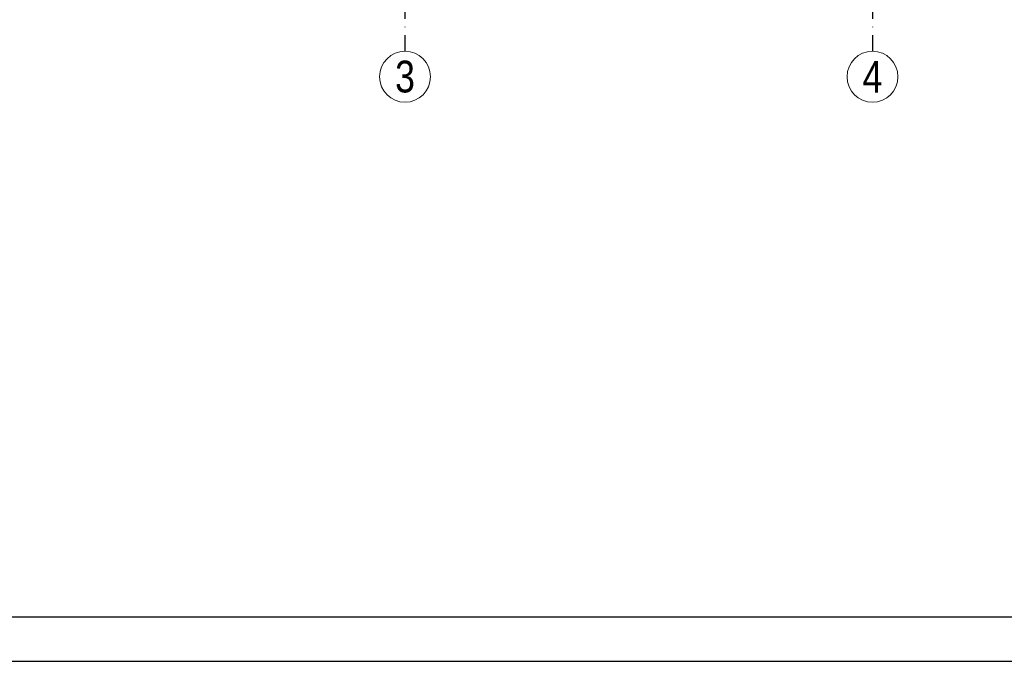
# Model space of a CAD drawing. Header units: inches. Extents: x 58893 to 70341, y -37691 to -31625.
# Tile 8 of 34: x 60986 to 61759, y -35263 to -34759. Entities that reach past the tile are written whole.
import ezdxf

# ---------------------------------------------------------------- set-up
doc = ezdxf.new("R2010")
doc.units = ezdxf.units.IN
doc.header["$MEASUREMENT"] = 0
doc.linetypes.add('DASHDOT', pattern=[25.4, 12.7, -6.35, 0, -6.35])
doc.layers.add('_tabelka', color=4, linetype='Continuous')
doc.layers.add('Osie', color=6, linetype='DASHDOT', lineweight=15)
doc.styles.add('Arial', font='arial.ttf')

msp = doc.modelspace()

# ---------------------------------------------------------------- linework, layer by layer
at = {"layer": '_tabelka', "linetype": 'Continuous', "ltscale": 10}
for points in [[(60195.021, -35262.954), (62295.021, -35262.954), (62295.021, -33777.954), (60195.021, -33777.954)], [(60295.021, -35227.954), (62260.021, -35227.954), (62260.021, -33812.954), (60295.021, -33812.954)]]:
    msp.add_lwpolyline(points, close=True, dxfattribs=at)
at = {"layer": 'Osie', "lineweight": -3}
for p, q in [((61656.214, -34783.815), (61656.214, -33874.208)), ((61288.714, -34783.815), (61288.714, -34519.012))]:
    msp.add_line(p, q, dxfattribs=at)
at = {"layer": 'Osie', "color": 4, "linetype": 'Continuous', "ltscale": 35}
for centre in [(61288.714, -34803.81), (61655.858, -34803.815)]:
    msp.add_circle(centre, 20, dxfattribs=at)

# ---------------------------------------------------------------- texts
at = {"layer": 'Osie', "color": 7, "linetype": 'Continuous', "ltscale": 35, "char_height": 25, "width": 63.5564, "attachment_point": 5, "style": 'Arial'}
for s, insert in [('\\W0.8;3', (61288.714, -34803.81)), ('\\W0.8;4', (61655.858, -34803.815))]:
    msp.add_mtext(s, dxfattribs=dict(at, insert=insert))

doc.saveas('drawing.dxf')
